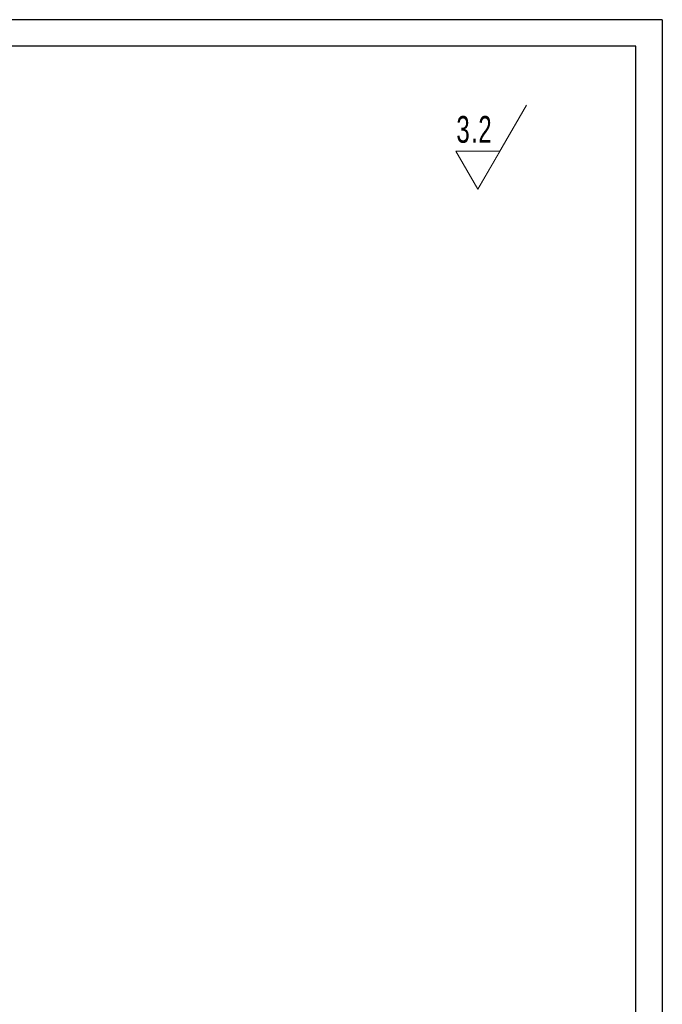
# Model space of a CAD drawing. Header units: millimetres. Extents: x 2112 to 2532, y 896 to 1193.
# Tile 10 of 10: x 2411 to 2532, y 1007 to 1193. Entities that reach past the tile are written whole.
import ezdxf

# ---------------------------------------------------------------- set-up
doc = ezdxf.new("R2010")
doc.units = ezdxf.units.MM
doc.set_wipeout_variables(frame=1)
doc.layers.add('图框周边', color=6, linetype='Continuous')
doc.layers.add('图框线', color=7, linetype='Continuous', lineweight=30)
doc.layers.add('尺寸线层', color=3, linetype='Continuous', lineweight=18)
doc.styles.add('标准', font='txt', dxfattribs={"width": 0.667})

# ---------------------------------------------------------------- blocks, each defined once
blk = doc.blocks.new('*X1')
at = {"layer": '尺寸线层', "color": 0}
for p, q in [((0, 0), (15.88, 27.5)), ((0, 0), (15.88, 27.5)), ((0, 0), (15.88, 27.5)), ((0, 0), (15.88, 27.5)), ((0, 0), (15.88, 27.5)), ((0, 0), (15.88, 27.5)), ((0, 0), (15.88, 27.5)), ((0, 0), (15.88, 27.5)), ((0, 0), (15.88, 27.5)), ((0, 0), (15.88, 27.5)), ((0, 0), (15.88, 27.5)), ((0, 0), (15.88, 27.5)), ((0, 0), (15.88, 27.5)), ((0, 0), (15.88, 27.5)), ((0, 0), (15.88, 27.5)), ((0, 0), (15.88, 27.5)), ((0, 0), (15.88, 27.5)), ((0, 0), (15.88, 27.5)), ((0, 0), (15.88, 27.5)), ((0, 0), (15.88, 27.5)), ((0, 0), (15.88, 27.5)), ((0, 0), (15.88, 27.5)), ((0, 0), (15.88, 27.5)), ((0, 0), (15.88, 27.5)), ((0, 0), (15.88, 27.5)), ((0, 0), (15.88, 27.5)), ((0, 0), (15.88, 27.5)), ((0, 0), (15.88, 27.5)), ((0, 0), (15.88, 27.5)), ((0, 0), (15.88, 27.5)), ((0, 0), (15.88, 27.5)), ((0, 0), (15.88, 27.5)), ((0, 0), (15.88, 27.5)), ((0, 0), (15.88, 27.5)), ((0, 0), (15.88, 27.5)), ((0, 0), (15.88, 27.5)), ((0, 0), (15.88, 27.5)), ((0, 0), (15.88, 27.5)), ((0, 0), (15.88, 27.5)), ((0, 0), (15.88, 27.5)), ((0, 0), (15.88, 27.5)), ((0, 0), (15.88, 27.5)), ((0, 0), (15.88, 27.5)), ((0, 0), (15.88, 27.5)), ((0, 0), (15.88, 27.5)), ((0, 0), (15.88, 27.5)), ((0, 0), (15.88, 27.5)), ((0, 0), (15.88, 27.5)), ((0, 0), (15.88, 27.5)), ((0, 0), (15.88, 27.5)), ((0, 0), (15.88, 27.5)), ((0, 0), (15.88, 27.5)), ((0, 0), (15.88, 27.5)), ((0, 0), (15.88, 27.5)), ((0, 0), (15.88, 27.5)), ((0, 0), (15.88, 27.5)), ((0, 0), (15.88, 27.5)), ((0, 0), (15.88, 27.5)), ((0, 0), (15.88, 27.5)), ((0, 0), (15.88, 27.5)), ((0, 0), (15.88, 27.5)), ((0, 0), (15.88, 27.5)), ((0, 0), (15.88, 27.5)), ((0, 0), (15.88, 27.5)), ((0, 0), (-7.22, 12.5)), ((-7.22, 12.5), (7.22, 12.5)), ((0, 0), (-7.22, 12.5)), ((-7.22, 12.5), (7.22, 12.5)), ((0, 0), (-7.22, 12.5)), ((-7.22, 12.5), (7.22, 12.5)), ((0, 0), (-7.22, 12.5)), ((-7.22, 12.5), (7.22, 12.5)), ((0, 0), (-7.22, 12.5)), ((-7.22, 12.5), (7.22, 12.5)), ((0, 0), (-7.22, 12.5)), ((-7.22, 12.5), (7.22, 12.5)), ((0, 0), (-7.22, 12.5)), ((-7.22, 12.5), (7.22, 12.5)), ((0, 0), (-7.22, 12.5)), ((-7.22, 12.5), (7.22, 12.5)), ((0, 0), (-7.22, 12.5)), ((-7.22, 12.5), (7.22, 12.5)), ((0, 0), (-7.22, 12.5)), ((-7.22, 12.5), (7.22, 12.5)), ((0, 0), (-7.22, 12.5)), ((-7.22, 12.5), (7.22, 12.5)), ((0, 0), (-7.22, 12.5)), ((-7.22, 12.5), (7.22, 12.5)), ((0, 0), (-7.22, 12.5)), ((-7.22, 12.5), (7.22, 12.5)), ((0, 0), (-7.22, 12.5)), ((-7.22, 12.5), (7.22, 12.5)), ((0, 0), (-7.22, 12.5)), ((-7.22, 12.5), (7.22, 12.5)), ((0, 0), (-7.22, 12.5)), ((-7.22, 12.5), (7.22, 12.5)), ((0, 0), (-7.22, 12.5)), ((-7.22, 12.5), (7.22, 12.5)), ((0, 0), (-7.22, 12.5)), ((-7.22, 12.5), (7.22, 12.5)), ((0, 0), (-7.22, 12.5)), ((-7.22, 12.5), (7.22, 12.5)), ((0, 0), (-7.22, 12.5)), ((-7.22, 12.5), (7.22, 12.5)), ((0, 0), (-7.22, 12.5)), ((-7.22, 12.5), (7.22, 12.5)), ((0, 0), (-7.22, 12.5)), ((-7.22, 12.5), (7.22, 12.5)), ((0, 0), (-7.22, 12.5)), ((-7.22, 12.5), (7.22, 12.5)), ((0, 0), (-7.22, 12.5)), ((-7.22, 12.5), (7.22, 12.5)), ((0, 0), (-7.22, 12.5)), ((-7.22, 12.5), (7.22, 12.5)), ((0, 0), (-7.22, 12.5)), ((-7.22, 12.5), (7.22, 12.5)), ((0, 0), (-7.22, 12.5)), ((-7.22, 12.5), (7.22, 12.5)), ((0, 0), (-7.22, 12.5)), ((-7.22, 12.5), (7.22, 12.5)), ((0, 0), (-7.22, 12.5)), ((-7.22, 12.5), (7.22, 12.5)), ((0, 0), (-7.22, 12.5)), ((-7.22, 12.5), (7.22, 12.5)), ((0, 0), (-7.22, 12.5)), ((-7.22, 12.5), (7.22, 12.5)), ((0, 0), (-7.22, 12.5)), ((-7.22, 12.5), (7.22, 12.5)), ((0, 0), (-7.22, 12.5)), ((-7.22, 12.5), (7.22, 12.5)), ((0, 0), (-7.22, 12.5)), ((-7.22, 12.5), (7.22, 12.5)), ((0, 0), (-7.22, 12.5)), ((-7.22, 12.5), (7.22, 12.5)), ((0, 0), (-7.22, 12.5)), ((-7.22, 12.5), (7.22, 12.5)), ((0, 0), (-7.22, 12.5)), ((-7.22, 12.5), (7.22, 12.5)), ((0, 0), (-7.22, 12.5)), ((-7.22, 12.5), (7.22, 12.5)), ((0, 0), (-7.22, 12.5)), ((-7.22, 12.5), (7.22, 12.5)), ((0, 0), (-7.22, 12.5)), ((-7.22, 12.5), (7.22, 12.5)), ((0, 0), (-7.22, 12.5)), ((-7.22, 12.5), (7.22, 12.5)), ((0, 0), (-7.22, 12.5)), ((-7.22, 12.5), (7.22, 12.5)), ((0, 0), (-7.22, 12.5)), ((-7.22, 12.5), (7.22, 12.5)), ((0, 0), (-7.22, 12.5)), ((-7.22, 12.5), (7.22, 12.5)), ((0, 0), (-7.22, 12.5)), ((-7.22, 12.5), (7.22, 12.5)), ((0, 0), (-7.22, 12.5)), ((-7.22, 12.5), (7.22, 12.5)), ((0, 0), (-7.22, 12.5)), ((-7.22, 12.5), (7.22, 12.5)), ((0, 0), (-7.22, 12.5)), ((-7.22, 12.5), (7.22, 12.5)), ((0, 0), (-7.22, 12.5)), ((-7.22, 12.5), (7.22, 12.5)), ((0, 0), (-7.22, 12.5)), ((-7.22, 12.5), (7.22, 12.5)), ((0, 0), (-7.22, 12.5)), ((-7.22, 12.5), (7.22, 12.5)), ((0, 0), (-7.22, 12.5)), ((-7.22, 12.5), (7.22, 12.5)), ((0, 0), (-7.22, 12.5)), ((-7.22, 12.5), (7.22, 12.5)), ((0, 0), (-7.22, 12.5)), ((-7.22, 12.5), (7.22, 12.5)), ((0, 0), (-7.22, 12.5)), ((-7.22, 12.5), (7.22, 12.5)), ((0, 0), (-7.22, 12.5)), ((-7.22, 12.5), (7.22, 12.5)), ((0, 0), (-7.22, 12.5)), ((-7.22, 12.5), (7.22, 12.5)), ((0, 0), (-7.22, 12.5)), ((-7.22, 12.5), (7.22, 12.5)), ((0, 0), (-7.22, 12.5)), ((-7.22, 12.5), (7.22, 12.5)), ((0, 0), (-7.22, 12.5)), ((-7.22, 12.5), (7.22, 12.5)), ((0, 0), (-7.22, 12.5)), ((-7.22, 12.5), (7.22, 12.5)), ((0, 0), (-7.22, 12.5)), ((-7.22, 12.5), (7.22, 12.5)), ((0, 0), (-7.22, 12.5)), ((-7.22, 12.5), (7.22, 12.5)), ((0, 0), (-7.22, 12.5)), ((-7.22, 12.5), (7.22, 12.5))]:
    blk.add_line(p, q, dxfattribs=at)
at = {"layer": '尺寸线层', "color": 0, "insert": (4.95, 19.5), "char_height": 8.75, "width": 18.4134, "attachment_point": 6, "line_spacing_factor": 1.15057, "style": '标准'}
blk.add_mtext('\\T1.1;3.2', dxfattribs=at)
blk.add_mtext('\\T1.1;3.2', dxfattribs=at)
blk.add_mtext('\\T1.1;3.2', dxfattribs=at)
blk.add_mtext('\\T1.1;3.2', dxfattribs=at)
blk.add_mtext('\\T1.1;3.2', dxfattribs=at)
blk.add_mtext('\\T1.1;3.2', dxfattribs=at)
blk.add_mtext('\\T1.1;3.2', dxfattribs=at)
blk.add_mtext('\\T1.1;3.2', dxfattribs=at)
blk.add_mtext('\\T1.1;3.2', dxfattribs=at)
blk.add_mtext('\\T1.1;3.2', dxfattribs=at)
blk.add_mtext('\\T1.1;3.2', dxfattribs=at)
blk.add_mtext('\\T1.1;3.2', dxfattribs=at)
blk.add_mtext('\\T1.1;3.2', dxfattribs=at)
blk.add_mtext('\\T1.1;3.2', dxfattribs=at)
blk.add_mtext('\\T1.1;3.2', dxfattribs=at)
blk.add_mtext('\\T1.1;3.2', dxfattribs=at)
blk.add_mtext('\\T1.1;3.2', dxfattribs=at)
blk.add_mtext('\\T1.1;3.2', dxfattribs=at)
blk.add_mtext('\\T1.1;3.2', dxfattribs=at)
blk.add_mtext('\\T1.1;3.2', dxfattribs=at)
blk.add_mtext('\\T1.1;3.2', dxfattribs=at)
blk.add_mtext('\\T1.1;3.2', dxfattribs=at)
blk.add_mtext('\\T1.1;3.2', dxfattribs=at)
blk.add_mtext('\\T1.1;3.2', dxfattribs=at)
blk.add_mtext('\\T1.1;3.2', dxfattribs=at)
blk.add_mtext('\\T1.1;3.2', dxfattribs=at)
blk.add_mtext('\\T1.1;3.2', dxfattribs=at)
blk.add_mtext('\\T1.1;3.2', dxfattribs=at)
blk.add_mtext('\\T1.1;3.2', dxfattribs=at)
blk.add_mtext('\\T1.1;3.2', dxfattribs=at)
blk.add_mtext('\\T1.1;3.2', dxfattribs=at)
blk.add_mtext('\\T1.1;3.2', dxfattribs=at)
blk.add_mtext('\\T1.1;3.2', dxfattribs=at)
blk.add_mtext('\\T1.1;3.2', dxfattribs=at)
blk.add_mtext('\\T1.1;3.2', dxfattribs=at)
blk.add_mtext('\\T1.1;3.2', dxfattribs=at)
blk.add_mtext('\\T1.1;3.2', dxfattribs=at)
blk.add_mtext('\\T1.1;3.2', dxfattribs=at)
blk.add_mtext('\\T1.1;3.2', dxfattribs=at)
blk.add_mtext('\\T1.1;3.2', dxfattribs=at)
blk.add_mtext('\\T1.1;3.2', dxfattribs=at)
blk.add_mtext('\\T1.1;3.2', dxfattribs=at)
blk.add_mtext('\\T1.1;3.2', dxfattribs=at)
blk.add_mtext('\\T1.1;3.2', dxfattribs=at)
blk.add_mtext('\\T1.1;3.2', dxfattribs=at)
blk.add_mtext('\\T1.1;3.2', dxfattribs=at)
blk.add_mtext('\\T1.1;3.2', dxfattribs=at)
blk.add_mtext('\\T1.1;3.2', dxfattribs=at)
blk.add_mtext('\\T1.1;3.2', dxfattribs=at)
blk.add_mtext('\\T1.1;3.2', dxfattribs=at)
blk.add_mtext('\\T1.1;3.2', dxfattribs=at)
blk.add_mtext('\\T1.1;3.2', dxfattribs=at)
blk.add_mtext('\\T1.1;3.2', dxfattribs=at)
blk.add_mtext('\\T1.1;3.2', dxfattribs=at)
blk.add_mtext('\\T1.1;3.2', dxfattribs=at)
blk.add_mtext('\\T1.1;3.2', dxfattribs=at)
blk.add_mtext('\\T1.1;3.2', dxfattribs=at)
blk.add_mtext('\\T1.1;3.2', dxfattribs=at)
blk.add_mtext('\\T1.1;3.2', dxfattribs=at)
blk.add_mtext('\\T1.1;3.2', dxfattribs=at)
blk.add_mtext('\\T1.1;3.2', dxfattribs=at)
blk.add_mtext('\\T1.1;3.2', dxfattribs=at)
blk.add_mtext('\\T1.1;3.2', dxfattribs=at)
blk.add_mtext('\\T1.1;3.2', dxfattribs=at)

msp = doc.modelspace()

# ---------------------------------------------------------------- linework, layer by layer
at = {"layer": '图框周边', "color": 3}
for q in [(2112.315, 1192.535), (2532.315, 895.535)]:
    msp.add_line((2532.315, 1192.535), q, dxfattribs=at)
at = {"layer": '图框线'}
for p, q in [((2527.315, 1187.535), (2137.315, 1187.535)), ((2527.315, 900.535), (2527.315, 1187.535))]:
    msp.add_line(p, q, dxfattribs=at)

# ---------------------------------------------------------------- wipeouts: each hides what was drawn before it
msp.add_wipeout([(2497.627, 1160.633), (2501.784, 1167.833), (2501.784, 1167.833), (2493.47, 1167.833), (2493.47, 1167.833)]).dxf.layer = '尺寸线层'

# ---------------------------------------------------------------- next in the draw order: block references
at = {"layer": '尺寸线层', "xscale": 0.5760000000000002, "yscale": 0.5760000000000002, "zscale": 0.5760000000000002}
msp.add_blockref('*X1', (2497.627, 1160.633), dxfattribs=at)

doc.saveas('drawing.dxf')
